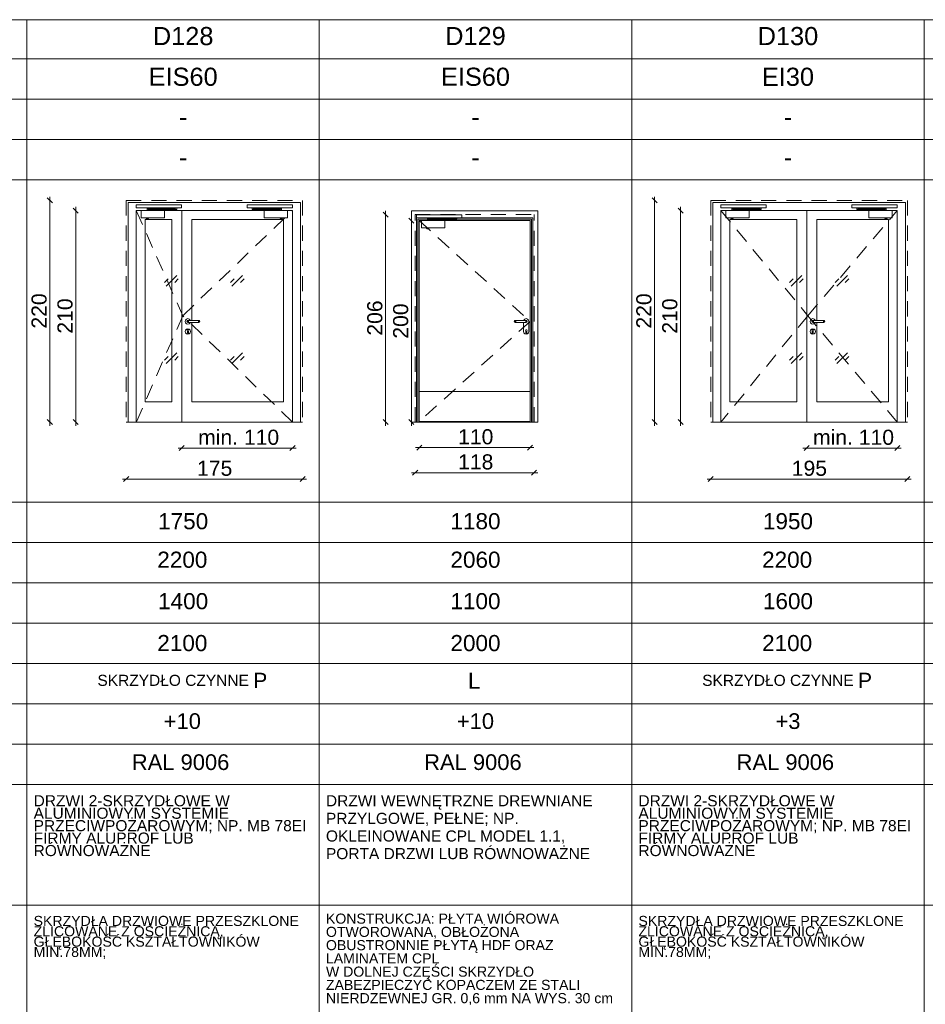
# Paper-space layout 'A-57 ZESTAWIENIE STOLARKI PROJEKTOWANEJ' of a CAD drawing. Header units: millimetres. Extents: x 0 to 900, y 0 to 1010.
# Tile 18 of 63: x 617 to 707, y 101 to 199. Entities that reach past the tile are written whole.
import ezdxf
from ezdxf.xclip import XClip

# ---------------------------------------------------------------- set-up
doc = ezdxf.new("R2010")
doc.units = ezdxf.units.MM
doc.header["$MEASUREMENT"] = 0
doc.header["$XCLIPFRAME"] = 0
doc.linetypes.add('LINIE_3', pattern=[25, 15, -10])
doc.linetypes.add('Przer. długie kreski', pattern=[2.5, 1.5, -1])
doc.layers.add('0_Nr_pióra__1', color=7, linetype='Continuous', lineweight=20)
for name, color, linetype, lineweight, true_color in [('0_Nr_pióra__30', 7, 'Continuous', 5, 0x878787), ('0_Nr_pióra__7', 7, 'Continuous', 18, 0x171717), ('0_Nr_pióra__8', 7, 'Continuous', 13, 0x4c4c4c), ('0_Nr_pióra__94', 7, 'Continuous', 5, 0x3b3b3b)]:
    doc.layers.add(name, color=color, linetype=linetype, lineweight=lineweight, true_color=true_color)
doc.layers.add('A_podrys', color=7, linetype='Continuous')
doc.styles.add('STYL_AUTOMATYCZNY_1', font='arial.ttf')

# ---------------------------------------------------------------- blocks, each defined once
blk = doc.blocks.new('Rysunek_1_1', base_point=(-2089.904, -1946.744))
at = {"layer": '0_Nr_pióra__1', "color": 7, "linetype": 'Continuous', "lineweight": 20}
for p, q in [((620.121, 180.884), (619.621, 181.384)), ((619.871, 181.134), (619.871, 181.509)), ((619.871, 159.134), (619.871, 181.134)), ((680.121, 180.884), (679.621, 181.384)), ((679.871, 181.134), (679.871, 181.509)), ((679.871, 159.134), (679.871, 181.134)), ((622.692, 179.884), (622.192, 180.384)), ((622.442, 180.134), (622.442, 180.509)), ((622.442, 159.134), (622.442, 180.134)), ((653.427, 179.484), (652.927, 179.984)), ((653.177, 179.734), (653.177, 180.109)), ((682.692, 179.884), (682.192, 180.384)), ((682.442, 180.134), (682.442, 180.509)), ((682.442, 159.134), (682.442, 180.134)), ((653.177, 159.134), (653.177, 179.734)), ((655.993, 178.884), (655.493, 179.384)), ((655.743, 179.134), (655.743, 179.509)), ((655.743, 159.134), (655.743, 179.134)), ((619.621, 159.384), (620.121, 158.884)), ((622.192, 159.384), (622.692, 158.884)), ((652.927, 159.384), (653.427, 158.884)), ((655.493, 159.384), (655.993, 158.884)), ((679.621, 159.384), (680.121, 158.884)), ((682.192, 159.384), (682.692, 158.884)), ((619.871, 158.759), (619.871, 159.134)), ((622.442, 158.759), (622.442, 159.134)), ((653.177, 158.759), (653.177, 159.134)), ((655.743, 158.759), (655.743, 159.134)), ((679.871, 158.759), (679.871, 159.134)), ((682.442, 158.759), (682.442, 159.134)), ((632.962, 156.561), (632.587, 156.561)), ((633.212, 156.811), (632.712, 156.311)), ((643.942, 156.561), (632.962, 156.561)), ((643.692, 156.311), (644.192, 156.811)), ((644.317, 156.561), (643.942, 156.561)), ((656.515, 156.612), (656.14, 156.612)), ((656.765, 156.862), (656.265, 156.362)), ((667.515, 156.612), (656.515, 156.612)), ((667.265, 156.362), (667.765, 156.862)), ((667.89, 156.612), (667.515, 156.612)), ((694.962, 156.561), (694.587, 156.561)), ((695.212, 156.811), (694.712, 156.311)), ((703.942, 156.561), (694.962, 156.561)), ((703.692, 156.311), (704.192, 156.811)), ((704.317, 156.561), (703.942, 156.561)), ((627.442, 153.484), (627.067, 153.484)), ((627.692, 153.734), (627.192, 153.234)), ((644.942, 153.484), (627.442, 153.484)), ((644.692, 153.234), (645.192, 153.734)), ((645.317, 153.484), (644.942, 153.484)), ((656.115, 154.117), (655.74, 154.117)), ((656.365, 154.367), (655.865, 153.867)), ((667.915, 154.117), (656.115, 154.117)), ((667.665, 153.867), (668.165, 154.367)), ((668.29, 154.117), (667.915, 154.117)), ((685.442, 153.484), (685.067, 153.484)), ((685.692, 153.734), (685.192, 153.234)), ((704.942, 153.484), (685.442, 153.484)), ((704.692, 153.234), (705.192, 153.734)), ((705.317, 153.484), (704.942, 153.484))]:
    blk.add_line(p, q, dxfattribs=at)
at = {"layer": '0_Nr_pióra__30', "color": 252, "linetype": 'Przer. długie kreski', "lineweight": 5, "true_color": 0x878787}
for p, q in [((627.442, 181.134), (644.942, 181.134)), ((627.442, 181.134), (627.442, 159.134)), ((644.942, 181.134), (644.942, 159.134)), ((685.442, 181.134), (704.942, 181.134)), ((685.442, 181.134), (685.442, 159.134)), ((704.942, 181.134), (704.942, 159.134)), ((628.442, 180.134), (633.062, 169.694)), ((633.062, 169.694), (643.942, 180.134)), ((686.442, 180.134), (695.062, 169.694)), ((695.062, 169.694), (703.942, 180.134)), ((656.115, 159.134), (656.115, 179.734)), ((656.115, 179.734), (667.915, 179.734)), ((656.515, 179.134), (667.515, 169.134)), ((667.915, 159.134), (667.915, 179.734)), ((633.062, 169.694), (628.442, 159.134)), ((643.942, 159.134), (633.062, 169.694)), ((667.515, 169.134), (656.515, 159.184)), ((695.062, 169.694), (686.442, 159.134)), ((703.942, 159.134), (695.062, 169.694))]:
    blk.add_line(p, q, dxfattribs=at)
at = {"layer": '0_Nr_pióra__30', "color": 252, "linetype": 'Continuous', "lineweight": 5, "true_color": 0x878787}
for p, q in [((627.642, 180.934), (644.742, 180.934)), ((627.642, 180.934), (627.642, 159.134)), ((644.742, 180.934), (644.742, 159.134)), ((685.642, 180.934), (704.742, 180.934)), ((685.642, 180.934), (685.642, 159.134)), ((704.742, 180.934), (704.742, 159.134)), ((628.442, 180.134), (628.442, 159.134)), ((643.942, 180.134), (628.442, 180.134)), ((632.962, 159.134), (632.962, 180.134)), ((643.942, 180.134), (643.942, 159.134)), ((655.745, 159.134), (655.745, 180.104)), ((655.745, 180.104), (668.285, 180.104)), ((668.285, 180.104), (668.285, 159.134)), ((686.442, 180.134), (686.442, 159.134)), ((703.942, 180.134), (686.442, 180.134)), ((694.962, 159.134), (694.962, 180.134)), ((703.942, 180.134), (703.942, 159.134)), ((629.322, 161.134), (629.322, 179.254)), ((629.322, 179.254), (631.962, 179.254)), ((631.962, 179.254), (631.962, 161.134)), ((633.962, 179.254), (633.962, 169.234)), ((643.062, 179.254), (633.962, 179.254)), ((643.062, 161.134), (643.062, 179.254)), ((656.245, 179.404), (656.245, 159.134)), ((667.785, 179.404), (656.245, 179.404)), ((656.365, 179.284), (656.365, 159.134)), ((667.665, 179.284), (656.365, 179.284)), ((656.515, 159.134), (656.515, 179.134)), ((656.515, 179.134), (667.515, 179.134)), ((667.515, 179.134), (667.515, 159.134)), ((667.665, 159.134), (667.665, 179.284)), ((667.785, 159.134), (667.785, 179.404)), ((687.322, 161.134), (687.322, 179.254)), ((687.322, 179.254), (693.962, 179.254)), ((693.962, 179.254), (693.962, 161.134)), ((695.962, 179.254), (695.962, 169.234)), ((703.062, 179.254), (695.962, 179.254)), ((703.062, 161.134), (703.062, 179.254)), ((631.258, 172.992), (631.611, 173.346)), ((631.404, 172.638), (632.465, 173.699)), ((632.258, 172.992), (632.611, 173.346)), ((637.788, 172.992), (638.142, 173.346)), ((637.935, 172.638), (638.995, 173.699)), ((638.788, 172.992), (639.142, 173.346)), ((693.258, 172.992), (693.611, 173.346)), ((693.404, 172.638), (694.465, 173.699)), ((694.258, 172.992), (694.611, 173.346)), ((697.788, 172.992), (698.142, 173.346)), ((697.935, 172.638), (698.995, 173.699)), ((698.788, 172.992), (699.142, 173.346)), ((633.329, 169.269), (633.292, 169.134)), ((633.292, 169.134), (633.329, 168.999)), ((633.427, 169.368), (633.329, 169.269)), ((633.562, 169.404), (633.427, 169.368)), ((633.492, 169.205), (633.462, 169.134)), ((633.462, 169.134), (633.492, 169.064)), ((633.507, 169.205), (633.48, 169.134)), ((633.48, 169.134), (633.507, 169.064)), ((633.562, 169.234), (633.492, 169.205)), ((633.492, 169.064), (633.562, 169.034)), ((633.555, 169.205), (633.534, 169.134)), ((633.534, 169.134), (633.555, 169.064)), ((633.697, 169.368), (633.562, 169.404)), ((633.562, 169.234), (634.662, 169.234)), ((633.627, 169.205), (633.616, 169.134)), ((633.616, 169.134), (633.627, 169.064)), ((633.796, 169.269), (633.697, 169.368)), ((633.806, 169.234), (633.796, 169.269)), ((634.597, 169.205), (634.609, 169.134)), ((634.609, 169.134), (634.597, 169.064)), ((634.662, 169.234), (634.733, 169.205)), ((634.733, 169.064), (634.662, 169.034)), ((634.669, 169.205), (634.691, 169.134)), ((634.691, 169.134), (634.669, 169.064)), ((634.718, 169.205), (634.745, 169.134)), ((634.745, 169.134), (634.718, 169.064)), ((634.733, 169.205), (634.762, 169.134)), ((634.762, 169.134), (634.733, 169.064)), ((665.964, 169.205), (665.935, 169.134)), ((665.935, 169.134), (665.964, 169.064)), ((665.98, 169.205), (665.952, 169.134)), ((665.952, 169.134), (665.98, 169.064)), ((666.035, 169.234), (665.964, 169.205)), ((665.964, 169.064), (666.035, 169.034)), ((666.028, 169.205), (666.007, 169.134)), ((666.007, 169.134), (666.028, 169.064)), ((667.135, 169.234), (666.035, 169.234)), ((666.1, 169.205), (666.089, 169.134)), ((666.089, 169.134), (666.1, 169.064)), ((666.892, 169.234), (666.901, 169.269)), ((666.901, 169.269), (667, 169.368)), ((667, 169.368), (667.135, 169.404)), ((667.07, 169.205), (667.082, 169.134)), ((667.082, 169.134), (667.07, 169.064)), ((667.135, 169.404), (667.27, 169.368)), ((667.135, 169.234), (667.206, 169.205)), ((667.206, 169.064), (667.135, 169.034)), ((667.142, 169.205), (667.163, 169.134)), ((667.163, 169.134), (667.142, 169.064)), ((667.19, 169.205), (667.218, 169.134)), ((667.218, 169.134), (667.19, 169.064)), ((667.206, 169.205), (667.235, 169.134)), ((667.235, 169.134), (667.206, 169.064)), ((667.27, 169.368), (667.369, 169.269)), ((667.369, 169.269), (667.405, 169.134)), ((667.405, 168.134), (667.405, 169.134)), ((695.329, 169.269), (695.292, 169.134)), ((695.292, 169.134), (695.329, 168.999)), ((695.427, 169.368), (695.329, 169.269)), ((695.562, 169.404), (695.427, 169.368)), ((695.492, 169.205), (695.462, 169.134)), ((695.462, 169.134), (695.492, 169.064)), ((695.507, 169.205), (695.48, 169.134)), ((695.48, 169.134), (695.507, 169.064)), ((695.562, 169.234), (695.492, 169.205)), ((695.492, 169.064), (695.562, 169.034)), ((695.555, 169.205), (695.534, 169.134)), ((695.534, 169.134), (695.555, 169.064)), ((695.697, 169.368), (695.562, 169.404)), ((695.562, 169.234), (696.662, 169.234)), ((695.627, 169.205), (695.616, 169.134)), ((695.616, 169.134), (695.627, 169.064)), ((695.796, 169.269), (695.697, 169.368)), ((695.806, 169.234), (695.796, 169.269)), ((696.597, 169.205), (696.609, 169.134)), ((696.609, 169.134), (696.597, 169.064)), ((696.662, 169.234), (696.733, 169.205)), ((696.733, 169.064), (696.662, 169.034)), ((696.669, 169.205), (696.691, 169.134)), ((696.691, 169.134), (696.669, 169.064)), ((696.718, 169.205), (696.745, 169.134)), ((696.745, 169.134), (696.718, 169.064)), ((696.733, 169.205), (696.762, 169.134)), ((696.762, 169.134), (696.733, 169.064)), ((633.329, 168.269), (633.292, 168.134)), ((633.292, 168.134), (633.329, 167.999)), ((633.329, 168.999), (633.427, 168.9)), ((633.427, 168.368), (633.329, 168.269)), ((633.427, 168.9), (633.562, 168.864)), ((633.562, 168.404), (633.427, 168.368)), ((633.488, 168.231), (633.509, 168.286)), ((633.512, 168.178), (633.488, 168.231)), ((633.509, 168.286), (633.562, 168.308)), ((633.512, 168.178), (633.512, 168.009)), ((633.562, 169.034), (634.662, 169.034)), ((633.562, 168.864), (633.697, 168.9)), ((633.697, 168.368), (633.562, 168.404)), ((633.562, 168.308), (633.616, 168.286)), ((633.612, 168.009), (633.612, 168.178)), ((633.616, 168.286), (633.637, 168.231)), ((633.697, 168.9), (633.796, 168.999)), ((633.796, 168.269), (633.697, 168.368)), ((633.796, 168.999), (633.806, 169.034)), ((633.832, 168.134), (633.796, 168.269)), ((633.796, 167.999), (633.832, 168.134)), ((633.962, 169.034), (633.962, 161.134)), ((667.135, 169.034), (666.035, 169.034)), ((666.865, 168.134), (666.865, 169.034)), ((666.901, 167.999), (666.865, 168.134)), ((667.081, 168.286), (667.06, 168.231)), ((667.085, 168.178), (667.06, 168.231)), ((667.081, 168.286), (667.135, 168.308)), ((667.085, 168.178), (667.085, 168.009)), ((667.135, 168.308), (667.189, 168.286)), ((667.21, 168.231), (667.185, 168.178)), ((667.185, 168.178), (667.185, 168.009)), ((667.21, 168.231), (667.189, 168.286)), ((667.405, 168.134), (667.369, 167.999)), ((695.329, 168.269), (695.292, 168.134)), ((695.292, 168.134), (695.329, 167.999)), ((695.329, 168.999), (695.427, 168.9)), ((695.427, 168.368), (695.329, 168.269)), ((695.427, 168.9), (695.562, 168.864)), ((695.562, 168.404), (695.427, 168.368)), ((695.488, 168.231), (695.509, 168.286)), ((695.512, 168.178), (695.488, 168.231)), ((695.509, 168.286), (695.562, 168.308)), ((695.512, 168.178), (695.512, 168.009)), ((695.562, 169.034), (696.662, 169.034)), ((695.562, 168.864), (695.697, 168.9)), ((695.697, 168.368), (695.562, 168.404)), ((695.562, 168.308), (695.616, 168.286)), ((695.612, 168.009), (695.612, 168.178)), ((695.616, 168.286), (695.637, 168.231)), ((695.697, 168.9), (695.796, 168.999)), ((695.796, 168.269), (695.697, 168.368)), ((695.796, 168.999), (695.806, 169.034)), ((695.832, 168.134), (695.796, 168.269)), ((695.796, 167.999), (695.832, 168.134)), ((695.962, 169.034), (695.962, 161.134)), ((633.329, 167.999), (633.427, 167.9)), ((633.427, 167.9), (633.562, 167.864)), ((633.512, 168.009), (633.527, 167.974)), ((633.527, 167.974), (633.562, 167.959)), ((633.562, 167.959), (633.598, 167.974)), ((633.562, 167.864), (633.697, 167.9)), ((633.598, 167.974), (633.612, 168.009)), ((633.697, 167.9), (633.796, 167.999)), ((667, 167.9), (666.901, 167.999)), ((667.135, 167.864), (667, 167.9)), ((667.085, 168.009), (667.1, 167.974)), ((667.1, 167.974), (667.135, 167.959)), ((667.135, 167.959), (667.17, 167.974)), ((667.27, 167.9), (667.135, 167.864)), ((667.17, 167.974), (667.185, 168.009)), ((667.369, 167.999), (667.27, 167.9)), ((695.329, 167.999), (695.427, 167.9)), ((695.427, 167.9), (695.562, 167.864)), ((695.512, 168.009), (695.527, 167.974)), ((695.527, 167.974), (695.562, 167.959)), ((695.562, 167.959), (695.598, 167.974)), ((695.562, 167.864), (695.697, 167.9)), ((695.598, 167.974), (695.612, 168.009)), ((695.697, 167.9), (695.796, 167.999)), ((631.258, 165.295), (631.611, 165.648)), ((631.404, 164.941), (632.465, 166.002)), ((632.258, 165.295), (632.611, 165.648)), ((637.788, 165.295), (638.142, 165.648)), ((637.935, 164.941), (638.995, 166.002)), ((638.788, 165.295), (639.142, 165.648)), ((693.258, 165.295), (693.611, 165.648)), ((693.404, 164.941), (694.465, 166.002)), ((694.258, 165.295), (694.611, 165.648)), ((697.788, 165.295), (698.142, 165.648)), ((697.935, 164.941), (698.995, 166.002)), ((698.788, 165.295), (699.142, 165.648)), ((656.515, 162.184), (667.515, 162.184)), ((631.962, 161.134), (629.322, 161.134)), ((633.962, 161.134), (643.062, 161.134)), ((693.962, 161.134), (687.322, 161.134)), ((695.962, 161.134), (703.062, 161.134)), ((627.442, 159.134), (644.942, 159.134)), ((668.285, 159.134), (655.745, 159.134)), ((656.515, 159.184), (667.515, 159.184)), ((685.442, 159.134), (704.942, 159.134))]:
    blk.add_line(p, q, dxfattribs=at)
at = {"layer": '0_Nr_pióra__8', "color": 251, "linetype": 'LINIE_3', "lineweight": 13, "true_color": 0x4c4c4c, "flags": 128}
for points in [[(632.942, 180.404), (632.942, 180.704), (628.442, 180.704), (628.442, 180.404)], [(631.249, 180.134), (628.942, 180.134), (628.942, 179.41), (631.249, 179.41)], [(629.542, 180.157), (629.542, 180.34), (632.349, 180.34), (632.349, 180.388), (632.454, 180.388), (632.454, 180.242), (629.63, 180.242), (629.63, 180.157)], [(629.624, 180.157), (629.547, 180.157), (629.547, 180.134), (629.624, 180.134)], [(632.36, 180.388), (632.445, 180.388), (632.445, 180.404), (632.36, 180.404)], [(639.442, 180.404), (639.442, 180.704), (643.942, 180.704), (643.942, 180.404)], [(642.843, 180.157), (642.843, 180.34), (640.036, 180.34), (640.036, 180.388), (639.931, 180.388), (639.931, 180.242), (642.754, 180.242), (642.754, 180.157)], [(640.025, 180.388), (639.939, 180.388), (639.939, 180.404), (640.025, 180.404)], [(641.136, 180.134), (643.443, 180.134), (643.443, 179.41), (641.136, 179.41)], [(642.761, 180.157), (642.838, 180.157), (642.838, 180.134), (642.761, 180.134)], [(690.942, 180.404), (690.942, 180.704), (686.442, 180.704), (686.442, 180.404)], [(689.249, 180.134), (686.942, 180.134), (686.942, 179.41), (689.249, 179.41)], [(687.542, 180.157), (687.542, 180.34), (690.349, 180.34), (690.349, 180.388), (690.454, 180.388), (690.454, 180.242), (687.63, 180.242), (687.63, 180.157)], [(687.624, 180.157), (687.547, 180.157), (687.547, 180.134), (687.624, 180.134)], [(690.36, 180.388), (690.445, 180.388), (690.445, 180.404), (690.36, 180.404)], [(699.442, 180.404), (699.442, 180.704), (703.942, 180.704), (703.942, 180.404)], [(702.843, 180.157), (702.843, 180.34), (700.036, 180.34), (700.036, 180.388), (699.931, 180.388), (699.931, 180.242), (702.754, 180.242), (702.754, 180.157)], [(700.025, 180.388), (699.939, 180.388), (699.939, 180.404), (700.025, 180.404)], [(701.136, 180.134), (703.443, 180.134), (703.443, 179.41), (701.136, 179.41)], [(702.761, 180.157), (702.838, 180.157), (702.838, 180.134), (702.761, 180.134)], [(660.745, 179.404), (660.745, 179.704), (656.245, 179.704), (656.245, 179.404)], [(659.052, 179.134), (656.745, 179.134), (656.745, 178.41), (659.052, 178.41)], [(657.345, 179.157), (657.345, 179.34), (660.151, 179.34), (660.151, 179.388), (660.257, 179.388), (660.257, 179.242), (657.433, 179.242), (657.433, 179.157)], [(657.427, 179.157), (657.35, 179.157), (657.35, 179.134), (657.427, 179.134)], [(660.163, 179.388), (660.248, 179.388), (660.248, 179.404), (660.163, 179.404)]]:
    blk.add_lwpolyline(points, close=True, dxfattribs=at)
for points in [[(629.69, 179.41), (629.415, 179.41), (629.415, 179.384, 0.458316), (629.69, 179.384)], [(642.695, 179.41), (642.97, 179.41), (642.97, 179.384, -0.458316), (642.695, 179.384)], [(687.69, 179.41), (687.415, 179.41), (687.415, 179.384, 0.458316), (687.69, 179.384)], [(702.695, 179.41), (702.97, 179.41), (702.97, 179.384, -0.458316), (702.695, 179.384)], [(657.493, 178.41), (657.217, 178.41), (657.217, 178.384, 0.458316), (657.493, 178.384)]]:
    blk.add_lwpolyline(points, format="xyb", close=True, dxfattribs=at)
at = {"layer": '0_Nr_pióra__94', "color": 250, "linetype": 'Continuous', "lineweight": 5, "true_color": 0x3b3b3b}
for p, q in [((78.596, 199.076), (793.596, 199.076)), ((617.596, 199.076), (617.596, 6.684)), ((646.596, 199.076), (646.596, 6.684)), ((677.596, 199.076), (677.596, 6.684)), ((706.596, 199.076), (706.596, 6.684)), ((793.596, 195.184), (80.596, 195.184)), ((793.596, 191.184), (80.596, 191.184)), ((793.596, 187.184), (80.596, 187.184)), ((793.596, 183.184), (80.596, 183.184)), ((78.596, 151.184), (793.596, 151.184)), ((77.45, 147.184), (793.596, 147.184)), ((78.596, 143.184), (793.596, 143.184)), ((77.45, 139.184), (793.596, 139.184)), ((78.596, 135.184), (793.596, 135.184)), ((63.268, 131.184), (793.596, 131.184)), ((78.596, 127.184), (793.596, 127.184)), ((78.596, 123.184), (793.596, 123.184)), ((78.596, 111.184), (793.596, 111.184))]:
    blk.add_line(p, q, dxfattribs=at)
at = {"layer": '0_Nr_pióra__1', "color": 7, "linetype": 'Continuous', "lineweight": 20, "char_height": 1.5, "width": 3.43226, "attachment_point": 7, "rotation": 90, "style": 'STYL_AUTOMATYCZNY_1'}
for s, insert in [('\\A1;{\\pql;\\fArial|b0|i0|c238|p0;\\W1.000000;220}', (619.571, 168.418)), ('\\A1;{\\pql;\\fArial|b0|i0|c238|p0;\\W1.000000;210}', (622.142, 167.918)), ('\\A1;{\\pql;\\fArial|b0|i0|c238|p0;\\W1.000000;206}', (652.877, 167.718)), ('\\A1;{\\pql;\\fArial|b0|i0|c238|p0;\\W1.000000;220}', (679.571, 168.418)), ('\\A1;{\\pql;\\fArial|b0|i0|c238|p0;\\W1.000000;210}', (682.142, 167.918)), ('\\A1;{\\pql;\\fArial|b0|i0|c238|p0;\\W1.000000;200}', (655.443, 167.418))]:
    blk.add_mtext(s, dxfattribs=dict(at, insert=insert))
at = {"layer": '0_Nr_pióra__1', "color": 7, "linetype": 'Continuous', "lineweight": 20, "char_height": 1.5, "attachment_point": 7, "style": 'STYL_AUTOMATYCZNY_1'}
for s, insert, width in [('\\A1;{\\pql;\\fArial|b0|i0|c238|p0;\\W1.000000;min. 110}', (634.584, 156.861), 7.73739), ('\\A1;{\\pql;\\fArial|b0|i0|c238|p0;\\W1.000000;min. 110}', (695.584, 156.861), 7.73739), ('\\A1;{\\pql;\\fArial|b0|i0|c238|p0;\\W1.000000;110}', (660.375, 156.912), 3.27958), ('\\A1;{\\pql;\\fArial|b0|i0|c238|p0;\\W1.000000;118}', (660.375, 154.417), 3.27958), ('\\A1;{\\pql;\\fArial|b0|i0|c238|p0;\\W1.000000;175}', (634.476, 153.784), 3.43226), ('\\A1;{\\pql;\\fArial|b0|i0|c238|p0;\\W1.000000;195}', (693.476, 153.784), 3.43226)]:
    blk.add_mtext(s, dxfattribs=dict(at, insert=insert, width=width))
at = {"layer": '0_Nr_pióra__7', "color": 250, "linetype": 'Continuous', "lineweight": 18, "true_color": 0x171717, "style": 'STYL_AUTOMATYCZNY_1'}
for s, insert, char_height, attachment_point in [('\\A1;{\\pqc;\\fArial|b0|i0|c238|p0;\\W1.000000;D128}', (633.096, 196.526), 1.8, 8), ('\\A1;{\\pqc;\\fArial|b0|i0|c238|p0;\\W1.000000;D129}', (662.096, 196.53), 1.8, 8), ('\\A1;{\\pqc;\\fArial|b0|i0|c238|p0;\\W1.000000;D130}', (693.096, 196.525), 1.8, 8), ('\\A1;{\\pqc;\\fArial|b0|i0|c238|p0;\\W1.000000;EIS60}', (633.096, 192.487), 1.8, 8), ('\\A1;{\\pqc;\\fArial|b0|i0|c238|p0;\\W1.000000;EIS60}', (662.096, 192.487), 1.8, 8), ('\\A1;{\\pqc;\\fArial|b0|i0|c238|p0;\\W1.000000;EI30}', (693.096, 192.485), 1.8, 8), ('\\A1;{\\pqc;\\fArial|b0|i0|c238|p0;\\W1.000000;-}', (633.096, 188.517), 1.8, 8), ('\\A1;{\\pqc;\\fArial|b0|i0|c238|p0;\\W1.000000;-}', (662.096, 188.517), 1.8, 8), ('\\A1;{\\pqc;\\fArial|b0|i0|c238|p0;\\W1.000000;-}', (693.096, 188.517), 1.8, 8), ('\\A1;{\\pqc;\\fArial|b0|i0|c238|p0;\\W1.000000;-}', (633.096, 184.526), 1.8, 8), ('\\A1;{\\pqc;\\fArial|b0|i0|c238|p0;\\W1.000000;-}', (662.096, 184.526), 1.8, 8), ('\\A1;{\\pqc;\\fArial|b0|i0|c238|p0;\\W1.000000;-}', (693.096, 184.526), 1.8, 8), ('\\A1;{\\pqc;\\fArial|b0|i0|c238|p0;\\W1.000000;1750}', (633.096, 148.477), 1.6, 8), ('\\A1;{\\pqc;\\fArial|b0|i0|c238|p0;\\W1.000000;1180}', (662.096, 148.477), 1.6, 8), ('\\A1;{\\pqc;\\fArial|b0|i0|c238|p0;\\W1.000000;1950}', (693.096, 148.477), 1.6, 8), ('\\A1;{\\pqc;\\fArial|b0|i0|c238|p0;\\W1.000000;2200}', (633.015, 144.657), 1.6, 8), ('\\A1;{\\pqc;\\fArial|b0|i0|c238|p0;\\W1.000000;2060}', (662.096, 144.657), 1.6, 8), ('\\A1;{\\pqc;\\fArial|b0|i0|c238|p0;\\W1.000000;2200}', (693.015, 144.657), 1.6, 8), ('\\A1;{\\pqc;\\fArial|b0|i0|c238|p0;\\W1.000000;1400}', (633.096, 140.543), 1.6, 8), ('\\A1;{\\pqc;\\fArial|b0|i0|c238|p0;\\W1.000000;1100}', (662.096, 140.543), 1.6, 8), ('\\A1;{\\pqc;\\fArial|b0|i0|c238|p0;\\W1.000000;1600}', (693.096, 140.543), 1.6, 8), ('\\A1;{\\pqc;\\fArial|b0|i0|c238|p0;\\W1.000000;2100}', (633.015, 136.383), 1.6, 8), ('\\A1;{\\pqc;\\fArial|b0|i0|c238|p0;\\W1.000000;2000}', (662.096, 136.383), 1.6, 8), ('\\A1;{\\pqc;\\fArial|b0|i0|c238|p0;\\W1.000000;2100}', (693.015, 136.383), 1.6, 8), ('\\A1;{\\pqc;\\fArial|b0|i0|c238|p0;\\W1.000000;SKRZYDŁO CZYNNE \\fArial|b0|i0|c238|p0;\\H1.363636x;\\W1.000000;P}', (633.015, 134.256), 1.1, 2), ('\\A1;{\\pqc;\\fArial|b0|i0|c238|p0;\\W1.000000;L}', (661.971, 132.679), 1.6, 8), ('\\A1;{\\pqc;\\fArial|b0|i0|c238|p0;\\W1.000000;SKRZYDŁO CZYNNE \\fArial|b0|i0|c238|p0;\\H1.363636x;\\W1.000000;P}', (693.015, 134.256), 1.1, 2), ('\\A1;{\\pqc;\\fArial|b0|i0|c238|p0;\\W1.000000;+10}', (633.015, 128.66), 1.55668, 8), ('\\A1;{\\pqc;\\fArial|b0|i0|c238|p0;\\W1.000000;+10}', (662.096, 128.66), 1.55668, 8), ('\\A1;{\\pqc;\\fArial|b0|i0|c238|p0;\\W1.000000;+3}', (693.096, 128.659), 1.55668, 8), ('\\A1;{\\pqc;\\fArial|b0|i0|c238|p0;\\W1.000000;RAL 9006}', (632.842, 124.585), 1.55668, 8), ('\\A1;{\\pqc;\\fArial|b0|i0|c238|p0;\\W1.000000;RAL 9006}', (661.842, 124.585), 1.55668, 8), ('\\A1;{\\pqc;\\fArial|b0|i0|c238|p0;\\W1.000000;RAL 9006}', (692.842, 124.585), 1.55668, 8)]:
    blk.add_mtext(s, dxfattribs=dict(at, insert=insert, char_height=char_height, attachment_point=attachment_point))
at = {"layer": '0_Nr_pióra__7', "color": 250, "linetype": 'Continuous', "lineweight": 18, "true_color": 0x171717, "attachment_point": 1, "style": 'STYL_AUTOMATYCZNY_1'}
for s, insert, char_height, width, line_spacing_factor in [('\\A1;{\\pql;\\fArial|b0|i0|c238|p0;\\W1.000000;DRZWI 2-SKRZYDŁOWE W ALUMINIOWYM SYSTEMIE PRZECIWPOŻAROWYM; NP. MB 78EI FIRMY ALUPROF LUB RÓWNOWAŻNE}', (618.262, 122.105), 1.1, 27.5, 0.674122), ('\\A1;{\\pql;\\fArial|b0|i0|c238|p0;\\W1.000000;DRZWI WEWNĘTRZNE DREWNIANE \\fArial|b0|i0|c238|p0;\\W1.000000;PRZYLGOWE, PEŁNE; NP. OKLEINOWANE \\fArial|b0|i0|c238|p0;\\W1.000000;CPL MODEL 1.1,  PORTA DRZWI LUB \\fArial|b0|i0|c238|p0;\\W1.000000;RÓWNOWAŻNE}', (647.262, 122.105), 1.1, 29.45911, 0.953531), ('\\A1;{\\pql;\\fArial|b0|i0|c238|p0;\\W1.000000;DRZWI 2-SKRZYDŁOWE W ALUMINIOWYM SYSTEMIE PRZECIWPOŻAROWYM; NP. MB 78EI FIRMY ALUPROF LUB RÓWNOWAŻNE}', (678.262, 122.105), 1.1, 27.5, 0.674122), ('\\A1;{\\pql;\\fArial|b0|i0|c238|p0;\\W1.000000;KONSTRUKCJA: PŁYTA WIÓROWA OTWOROWANA, OBŁOŻONA OBUSTRONNIE PŁYTĄ HDF ORAZ LAMINATEM CPL\\P\\pql;\\fArial|b0|i0|c238|p0;\\W1.000000;W DOLNEJ CZĘŚCI SKRZYDŁO ZABEZPIECZYĆ KOPACZEM ZE STALI NIERDZEWNEJ GR. 0,6 mm NA WYS. 30 cm}', (647.262, 110.357), 1, 29.45911, 0.789177), ('\\A1;{\\pql;\\fArial|b0|i0|c238|p0;\\W1.000000;SKRZYDŁA DRZWIOWE PRZESZKLONE \\fArial|b0|i0|c238|p0;\\W1.000000;ZLICOWANE Z OŚCIEŻNICĄ, \\fArial|b0|i0|c238|p0;\\W1.000000;GŁĘBOKOŚĆ KSZTAŁTOWNIKÓW \\fArial|b0|i0|c238|p0;\\W1.000000;MIN.78MM;}', (618.262, 110.128), 1, 27.5, 0.616422), ('\\A1;{\\pql;\\fArial|b0|i0|c238|p0;\\W1.000000;SKRZYDŁA DRZWIOWE PRZESZKLONE \\fArial|b0|i0|c238|p0;\\W1.000000;ZLICOWANE Z OŚCIEŻNICĄ, \\fArial|b0|i0|c238|p0;\\W1.000000;GŁĘBOKOŚĆ KSZTAŁTOWNIKÓW \\fArial|b0|i0|c238|p0;\\W1.000000;MIN.78MM;}', (678.262, 110.128), 1, 27.5, 0.616422)]:
    blk.add_mtext(s, dxfattribs=dict(at, insert=insert, char_height=char_height, width=width, line_spacing_factor=line_spacing_factor))

psp = doc.layouts.new('A-57 ZESTAWIENIE STOLARKI PROJEKTOWANEJ')

# ---------------------------------------------------------------- block references
at = {"layer": 'A_podrys', "color": 37, "linetype": 'Continuous', "lineweight": 5, "true_color": 0x656532}
ref = psp.add_blockref('Rysunek_1_1', (-2089.904, -1946.744), dxfattribs=at)
XClip(ref).set_block_clipping_path([(28.6628210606, 4.9003190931), (892.6953650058, 1005.4179299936)])

doc.saveas('drawing.dxf')
